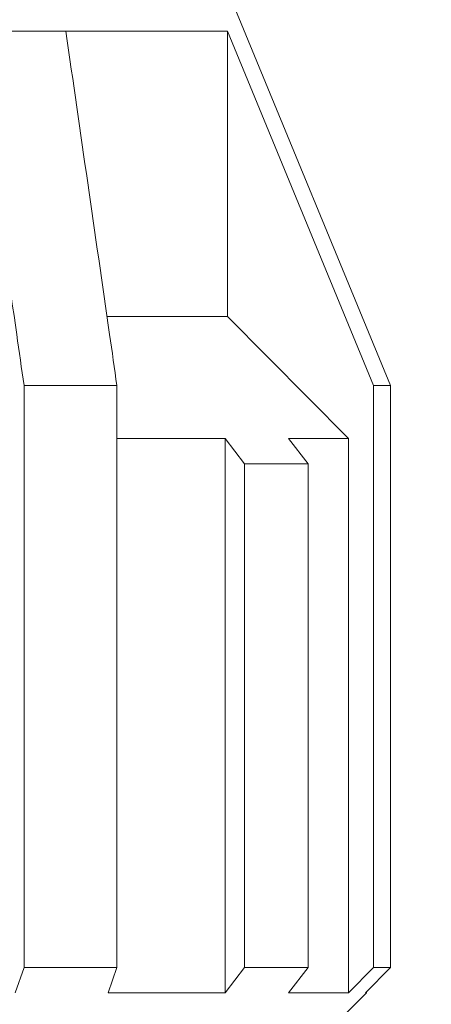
# Model space of a CAD drawing. Header units: millimetres. Extents: x -102560 to 77680, y 7163 to 33028.
# Tile 40 of 80: x -94801 to -94711, y 13853 to 14067. Entities that reach past the tile are written whole.
import ezdxf

# ---------------------------------------------------------------- set-up
doc = ezdxf.new("R2010")
doc.units = ezdxf.units.MM
doc.layers.add('RR_IWK_opisy', color=7, linetype='Continuous', lineweight=0)
doc.layers.add('RR_IWK_urzadzenia', color=7, linetype='Continuous', lineweight=13)
doc.styles.add('RR', font='GARA.TTF', dxfattribs={"height": 200})

msp = doc.modelspace()

# ---------------------------------------------------------------- linework, layer by layer
at = {"layer": 'RR_IWK_urzadzenia', "color": 7, "linetype": 'Continuous', "lineweight": 13}
for p, q in [((-94753.83, 14069.07), (-94720, 13987.07)), ((-94810.77, 14064.07), (-94790.58, 14064.07)), ((-94755.44, 14064.07), (-94790.58, 14064.07)), ((-94755.44, 14064.07), (-94755.44, 14002.07)), ((-94755.44, 14064.07), (-94723.68, 13987.07)), ((-94755.44, 14002.07), (-94781.63, 14002.07)), ((-94755.44, 14002.07), (-94729.13, 13975.57)), ((-94799.66, 13987.07), (-94799.66, 13860.57)), ((-94779.48, 13987.07), (-94799.66, 13987.07)), ((-94779.48, 13987.07), (-94779.48, 13860.57)), ((-94720, 13987.07), (-94723.68, 13987.07)), ((-94723.68, 13987.07), (-94723.68, 13860.57)), ((-94720, 13987.07), (-94720, 13860.57)), ((-94755.97, 13975.57), (-94779.48, 13975.57)), ((-94755.97, 13975.57), (-94751.72, 13970.07)), ((-94755.97, 13855.07), (-94755.97, 13975.57)), ((-94729.13, 13975.57), (-94742.19, 13975.57)), ((-94737.94, 13970.07), (-94742.19, 13975.57)), ((-94729.13, 13975.57), (-94729.13, 13855.07)), ((-94737.94, 13970.07), (-94751.72, 13970.07)), ((-94751.72, 13860.57), (-94751.72, 13970.07)), ((-94737.94, 13970.07), (-94737.94, 13860.57)), ((-94799.66, 13860.57), (-94801.56, 13855.07)), ((-94799.66, 13860.57), (-94779.48, 13860.57)), ((-94779.48, 13860.57), (-94781.38, 13855.07)), ((-94755.97, 13855.07), (-94751.72, 13860.57)), ((-94751.72, 13860.57), (-94737.94, 13860.57)), ((-94737.94, 13860.57), (-94742.19, 13855.07)), ((-94723.68, 13860.57), (-94729.13, 13855.07)), ((-94720, 13860.57), (-94725.45, 13855.07)), ((-94723.68, 13860.57), (-94720, 13860.57)), ((-94755.97, 13855.07), (-94781.38, 13855.07)), ((-94729.13, 13855.07), (-94742.19, 13855.07)), ((-94730.24, 13850.07), (-94725.24, 13855.07)), ((-94725.24, 13855.07), (-94725.45, 13855.07)), ((-94725.24, 13855.07), (-94725.24, 13855.29))]:
    msp.add_line(p, q, dxfattribs=at)
for points in [[(-94810.77, 14064.07), (-94807.59, 14042.1), (-94803.89, 14016.43), (-94800.19, 13990.76), (-94799.66, 13987.07)], [(-94790.58, 14064.07), (-94787.41, 14042.1), (-94783.7, 14016.43), (-94780.01, 13990.76), (-94779.48, 13987.07)]]:
    msp.add_open_spline(points, degree=3, knots=[0, 0, 0, 0, 0.856379, 1, 1, 1, 1], dxfattribs=at)

# ---------------------------------------------------------------- texts
at = {"layer": 'RR_IWK_opisy', "insert": (-102160.69, 30202.12), "char_height": 200, "width": 12404.7449, "attachment_point": 1, "style": 'RR'}
msp.add_mtext('\\pi-500,l500,xqjt0,2;UWAGI:\\P1.^IBudynek zasilany będzie z projektowanego przyłącza wodociągowego - wg odrębnego opracowania;\\P2.^IGłówny zestaw wodomierzowy  zlokalizowany będzie w studni wodomierzowej;\\P3.^IIndywidualne zestawy wodomierzowe dla poszczególnych mieszkań instalowane będą w\\~szachtach instalacyjnych na korytarzach ogólnych;\\P4.^IInstalację rozdzielczą wody zimnej, ciepłej i cyrkulacji należy prowadzić pod stropem parteru oraz w\\~szachtach; \\P5.^IDoprowadzenie wody do poszczególnych mieszkań z szafek rodzielaczy prowadzić w\\~warstwach posadzkowych;\\P6.^IInstalację rozdzielczą prowadzoną pod stropem i w szachtach wykonać z rur stalowych zaciskowych;\\P7.^IInstalację prowwadzoną w posadzce wykonać z rur tworzywowych PERT;\\P8.^IPodejścia pod pojedyncze przybory wykonywać rurą %%c16x2,0;\\P9.^ICiepła woda przygotowywana będzie centralnie w zasobniku ciepłej wody zasilanym z\\~pompy ciepła;\\P10.^INależy wykonać instalację cyrkulacji;\\P11.^ICałość instalacji wodociągowej należy izolować termicznie;\\P12.^IWszystkie roboty należy wykonać zgodnie z Polskimi Normami, Warunkami Technicznymi Wykonania i Odbioru Robót oraz zgodnie ze sztuką budowlaną;\\P13.^IRysunki rozpatrywać łącznie z informacjami zawartymi w części opisowej oraz z\\~dokumentacją branżową;\\P14.^IUwagi i opisy zamieszczane w części rys. projektu stanowią integralną część niniejszego opracowania;\\P15.^IWszystkie wymiary, otwory i rzędne należy sprawdzić na budowie, a wszelkie odstępstwa należy korygować przy udziale projektanta i użytkownika, prace montażowe wykonywać zgodnie z obowiązującymi przepisami BHP, zarządzeniami oraz normami PN;\\P16.^IWszelkie wątpliwości i niejasności należy wyjaśnić z projektantem.', dxfattribs=at)

doc.saveas('drawing.dxf')
